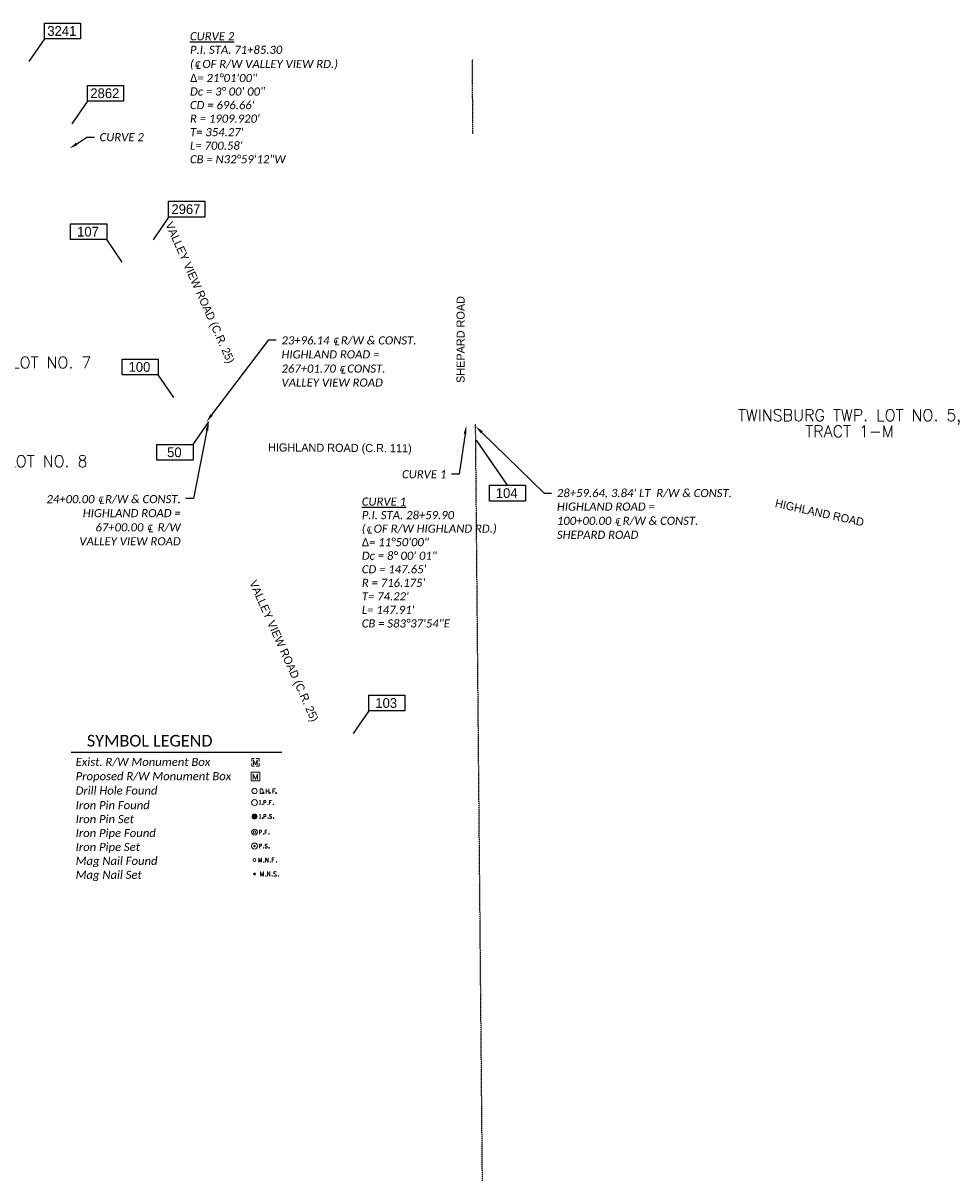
# Model space of a CAD drawing. Header units: feet. Extents: x 2241949 to 2247044, y 594775 to 596931.
# Tile 3 of 3: x 2245437 to 2247044, y 594935 to 596931. Entities that reach past the tile are written whole.
import ezdxf
from ezdxf import colors
from ezdxf.entities.mleader import LeaderData, LeaderLine
from ezdxf.enums import TextEntityAlignment as Align
from ezdxf.math import Vec2, Vec3

# ---------------------------------------------------------------- set-up
doc = ezdxf.new("R2010")
doc.units = ezdxf.units.FT
doc.header["$MEASUREMENT"] = 0
doc.linetypes.add('DASHED2', pattern=[0.375, 0.25, -0.125])
doc.linetypes.add('OhDOT_USTN3', pattern=[0.22, 0.165, -0.055])
doc.layers.add('A_VPORTS', color=6, linetype='Continuous', plot=False)
for name, color, linetype in [('DV_X_Lot_Line', 2, 'OhDOT_USTN3'), ('DV_X_Text', 7, 'Continuous'), ('GE_P_CL_Text', 7, 'Continuous'), ('SH_Text', 7, 'Continuous'), ('SV_P_Control_Cells_Set', 7, 'Continuous'), ('SV_P_Mon_Cells_Set', 7, 'Continuous'), ('SV_X_Control_Cells_Found', 7, 'Continuous'), ('SV_X_Mon_Cells_Found', 7, 'Continuous'), ('SV_X_Text_Monrefs', 1, 'DASHED2'), ('text', 7, 'Continuous')]:
    doc.layers.add(name, color=color, linetype=linetype)
doc.styles.add('P_Slanted_Normal', font='calibrii.ttf', dxfattribs={"height": 0.14})
doc.styles.add('P_Straight_Title', font='calibri.ttf', dxfattribs={"height": 0.2})
doc.styles.add('ROMANS', font='ROMANS.shx', dxfattribs={"height": 2.4})
doc.styles.add('Slanted-Normal', font='font31.shx', dxfattribs={"height": 0.14})

# ---------------------------------------------------------------- blocks, each defined once
blk = doc.blocks.new('DHOLE')
at = {"layer": 'SV_X_Control_Cells_Found', "color": 2, "linetype": 'Continuous', "lineweight": 0}
for p, q in [((0.2, -0.041), (0.2, 0.039)), ((0.244, -0.041), (0.244, 0.039)), ((0.313, -0.041), (0.313, 0.039)), ((0.313, 0.039), (0.359, 0.039)), ((0.313, 0), (0.346, 0)), ((0.2, -0.001), (0.244, -0.001))]:
    blk.add_line(p, q, dxfattribs=at)
at = {"layer": 'SV_X_Control_Cells_Found', "color": 2, "linetype": 'Continuous', "lineweight": 0, "flags": 128}
blk.add_lwpolyline([(0.126, 0.039), (0.098, 0.039), (0.098, -0.041), (0.126, -0.041)], dxfattribs=at)
at = {"layer": 'SV_X_Control_Cells_Found', "color": 2, "linetype": 'Continuous', "lineweight": 0}
for centre, radius in [((0, 0), 0.045), ((0.157, -0.035), 0.007), ((0.264, -0.035), 0.007), ((0.371, -0.035), 0.007)]:
    blk.add_circle(centre, radius, dxfattribs=at)
at = {"layer": 'SV_X_Control_Cells_Found', "color": 2, "linetype": 'Continuous', "lineweight": 0, "extrusion": (0, 0, -1)}
blk.add_arc((-0.101, -0.001), 0.0474, 122.5148, 237.4852, dxfattribs=at)
blk = doc.blocks.new('MONBX')
at = {"layer": 'SV_X_Mon_Cells_Found', "color": 7, "linetype": 'Continuous', "lineweight": 0, "flags": 128}
for points in [[(-0.075, 0.019), (-0.075, 0.075), (-0.019, 0.075)], [(-0.037, -0.05), (-0.037, 0.05), (0, -0.05), (0.037, 0.05), (0.037, -0.05)], [(0.018, 0.075), (0.075, 0.075), (0.075, 0.019)], [(-0.019, -0.075), (-0.075, -0.075), (-0.075, -0.019)], [(0.075, -0.019), (0.075, -0.075), (0.018, -0.075)]]:
    blk.add_lwpolyline(points, dxfattribs=at)
blk = doc.blocks.new('IPF')
at = {"layer": 'SV_X_Mon_Cells_Found', "color": 7, "linetype": 'Continuous', "lineweight": 0, "flags": 128}
for points in [[(0.101, 0.04), (0.118, 0.04)], [(0.11, -0.04), (0.11, 0.04)], [(0.188, -0.04), (0.188, 0.04), (0.214, 0.04), (0.217, 0.039), (0.221, 0.038), (0.223, 0.037), (0.224, 0.036), (0.226, 0.032), (0.228, 0.029), (0.229, 0.024), (0.229, 0.017), (0.229, 0.014), (0.227, 0.01), (0.225, 0.006), (0.223, 0.004), (0.221, 0.003), (0.219, 0.002), (0.214, 0.001), (0.188, 0.001)], [(0.338, 0.04), (0.3, 0.04), (0.3, -0.04)], [(0.3, 0.001), (0.327, 0.001)], [(0.101, -0.04), (0.118, -0.04)], [(0.157, -0.029), (0.16, -0.029), (0.162, -0.031), (0.164, -0.033), (0.164, -0.036), (0.162, -0.039), (0.16, -0.04), (0.157, -0.04), (0.156, -0.039), (0.154, -0.036), (0.154, -0.033), (0.156, -0.031), (0.157, -0.029)], [(0.27, -0.029), (0.273, -0.029), (0.274, -0.031), (0.276, -0.033), (0.276, -0.036), (0.274, -0.039), (0.273, -0.04), (0.27, -0.04), (0.268, -0.039), (0.267, -0.036), (0.267, -0.033), (0.268, -0.031), (0.27, -0.029)], [(0.377, -0.029), (0.38, -0.029), (0.382, -0.031), (0.383, -0.033), (0.383, -0.036), (0.382, -0.039), (0.38, -0.04), (0.377, -0.04), (0.376, -0.039), (0.374, -0.036), (0.374, -0.033), (0.376, -0.031), (0.377, -0.029)]]:
    blk.add_lwpolyline(points, dxfattribs=at)
at = {"layer": 'SV_X_Mon_Cells_Found', "color": 7, "linetype": 'Continuous', "lineweight": 0}
blk.add_circle((0, 0), 0.06, dxfattribs=at)
blk = doc.blocks.new('IPIPE')
at = {"layer": 'SV_X_Mon_Cells_Found', "color": 7, "linetype": 'Continuous', "lineweight": 0, "flags": 128}
for points in [[(0.1, -0.04), (0.1, 0.04), (0.126, 0.04), (0.129, 0.039), (0.133, 0.038), (0.135, 0.037), (0.136, 0.036), (0.138, 0.032), (0.14, 0.029), (0.141, 0.024), (0.141, 0.017), (0.141, 0.014), (0.14, 0.01), (0.137, 0.006), (0.135, 0.004), (0.133, 0.003), (0.131, 0.002), (0.126, 0.001), (0.1, 0.001)], [(0.25, 0.04), (0.212, 0.04), (0.212, -0.04)], [(0.212, 0.001), (0.239, 0.001)], [(0.182, -0.029), (0.185, -0.029), (0.186, -0.031), (0.188, -0.033), (0.188, -0.036), (0.186, -0.039), (0.185, -0.04), (0.182, -0.04), (0.18, -0.039), (0.179, -0.036), (0.179, -0.033), (0.18, -0.031), (0.182, -0.029)], [(0.289, -0.029), (0.292, -0.029), (0.294, -0.031), (0.296, -0.033), (0.296, -0.036), (0.294, -0.039), (0.292, -0.04), (0.289, -0.04), (0.288, -0.039), (0.286, -0.036), (0.286, -0.033), (0.288, -0.031), (0.289, -0.029)]]:
    blk.add_lwpolyline(points, dxfattribs=at)
at = {"layer": 'SV_X_Mon_Cells_Found', "color": 7, "linetype": 'Continuous', "lineweight": 0}
for radius in [0.06, 0.0247]:
    blk.add_circle((0, 0), radius, dxfattribs=at)
blk = doc.blocks.new('IPIPES')
at = {"layer": 'SV_P_Mon_Cells_Set', "linetype": 'Continuous', "lineweight": 0}
h = blk.add_hatch(color=7, dxfattribs=at)
edge = h.paths.add_edge_path()
edge.add_arc((0, 0), 0.025, 0, 360)
at = {"layer": 'SV_P_Mon_Cells_Set', "color": 7, "linetype": 'Continuous', "lineweight": 0, "flags": 128}
for points in [[(0.1, -0.04), (0.1, 0.04), (0.127, 0.04), (0.129, 0.039), (0.133, 0.038), (0.135, 0.037), (0.137, 0.036), (0.139, 0.032), (0.14, 0.029), (0.142, 0.024), (0.142, 0.017), (0.141, 0.014), (0.14, 0.01), (0.138, 0.006), (0.135, 0.004), (0.134, 0.003), (0.131, 0.002), (0.127, 0.001), (0.1, 0.001)], [(0.251, 0.034), (0.25, 0.036), (0.248, 0.037), (0.243, 0.039), (0.237, 0.04), (0.232, 0.04), (0.231, 0.04), (0.224, 0.038), (0.218, 0.034), (0.214, 0.029), (0.213, 0.024), (0.213, 0.02), (0.214, 0.015), (0.218, 0.011), (0.248, -0.008), (0.251, -0.01), (0.252, -0.013), (0.253, -0.017), (0.253, -0.02), (0.253, -0.024), (0.252, -0.027), (0.251, -0.03), (0.25, -0.032), (0.249, -0.034), (0.247, -0.036), (0.246, -0.037), (0.244, -0.039), (0.242, -0.039), (0.237, -0.04), (0.229, -0.04), (0.224, -0.039), (0.217, -0.034), (0.213, -0.031)], [(0.182, -0.029), (0.185, -0.029), (0.187, -0.031), (0.188, -0.033), (0.188, -0.036), (0.187, -0.039), (0.185, -0.04), (0.182, -0.04), (0.181, -0.039), (0.179, -0.036), (0.179, -0.033), (0.181, -0.031), (0.182, -0.029)], [(0.291, -0.029), (0.294, -0.029), (0.296, -0.031), (0.298, -0.033), (0.298, -0.036), (0.296, -0.039), (0.294, -0.04), (0.291, -0.04), (0.29, -0.039), (0.288, -0.036), (0.288, -0.033), (0.29, -0.031), (0.291, -0.029)]]:
    blk.add_lwpolyline(points, dxfattribs=at)
at = {"layer": 'SV_P_Mon_Cells_Set', "color": 7, "linetype": 'Continuous', "lineweight": 13}
blk.add_circle((0, 0), 0.06, dxfattribs=at)
blk = doc.blocks.new('IPS')
at = {"layer": 'SV_P_Mon_Cells_Set', "linetype": 'Continuous', "lineweight": 0}
h = blk.add_hatch(color=2, dxfattribs=at)
edge = h.paths.add_edge_path()
edge.add_arc((0, 0), 0.06, 0, 360)
at = {"layer": 'SV_P_Mon_Cells_Set', "color": 2, "linetype": 'Continuous', "lineweight": 0, "flags": 128}
for points in [[(0.101, 0.04), (0.119, 0.04)], [(0.11, -0.04), (0.11, 0.04)], [(0.188, -0.04), (0.188, 0.04), (0.214, 0.04), (0.217, 0.039), (0.221, 0.038), (0.223, 0.037), (0.224, 0.036), (0.227, 0.033), (0.228, 0.029), (0.229, 0.024), (0.229, 0.017), (0.229, 0.014), (0.228, 0.01), (0.226, 0.006), (0.223, 0.004), (0.222, 0.003), (0.219, 0.002), (0.214, 0.001), (0.188, 0.001)], [(0.338, 0.034), (0.337, 0.036), (0.336, 0.037), (0.331, 0.039), (0.325, 0.04), (0.32, 0.04), (0.319, 0.04), (0.311, 0.038), (0.305, 0.034), (0.302, 0.029), (0.3, 0.024), (0.3, 0.021), (0.302, 0.016), (0.306, 0.011), (0.336, -0.008), (0.339, -0.01), (0.34, -0.013), (0.341, -0.017), (0.341, -0.02), (0.341, -0.024), (0.34, -0.027), (0.339, -0.03), (0.338, -0.032), (0.337, -0.034), (0.335, -0.036), (0.334, -0.037), (0.331, -0.039), (0.33, -0.039), (0.325, -0.04), (0.317, -0.04), (0.312, -0.039), (0.305, -0.034), (0.3, -0.03)], [(0.101, -0.04), (0.119, -0.04)], [(0.158, -0.029), (0.16, -0.029), (0.162, -0.03), (0.164, -0.033), (0.164, -0.036), (0.162, -0.039), (0.16, -0.04), (0.158, -0.04), (0.156, -0.039), (0.154, -0.036), (0.154, -0.033), (0.156, -0.03), (0.158, -0.029)], [(0.27, -0.029), (0.273, -0.029), (0.275, -0.03), (0.276, -0.033), (0.276, -0.036), (0.275, -0.039), (0.273, -0.04), (0.27, -0.04), (0.268, -0.039), (0.267, -0.036), (0.267, -0.033), (0.268, -0.03), (0.27, -0.029)], [(0.379, -0.029), (0.382, -0.029), (0.384, -0.03), (0.385, -0.033), (0.385, -0.036), (0.384, -0.039), (0.382, -0.04), (0.379, -0.04), (0.378, -0.039), (0.376, -0.036), (0.376, -0.033), (0.378, -0.03), (0.379, -0.029)]]:
    blk.add_lwpolyline(points, dxfattribs=at)
blk = doc.blocks.new('MONBXP')
at = {"layer": 'SV_P_Mon_Cells_Set', "color": 7, "linetype": 'Continuous', "lineweight": 13, "flags": 128}
for points in [[(-0.075, 0.075), (0.075, 0.075), (0.075, -0.075), (-0.075, -0.075), (-0.075, 0.075)], [(-0.037, -0.05), (-0.037, 0.05), (0, -0.05), (0.037, 0.05), (0.037, -0.05)]]:
    blk.add_lwpolyline(points, dxfattribs=at)
blk = doc.blocks.new('MNAIL')
at = {"layer": 'SV_X_Control_Cells_Found', "color": 7, "linetype": 'Continuous', "lineweight": 0, "flags": 128}
for points in [[(0.072, -0.04), (0.072, 0.04), (0.097, -0.04), (0.122, 0.04), (0.122, -0.04)], [(0.191, -0.04), (0.191, 0.04), (0.232, -0.04), (0.232, 0.04)], [(0.339, 0.04), (0.301, 0.04), (0.301, -0.04)], [(0.301, 0.001), (0.328, 0.001)], [(0.16, -0.03), (0.163, -0.03), (0.165, -0.031), (0.166, -0.034), (0.166, -0.037), (0.165, -0.039), (0.163, -0.04), (0.16, -0.04), (0.159, -0.039), (0.157, -0.037), (0.157, -0.034), (0.159, -0.031), (0.16, -0.03)], [(0.271, -0.03), (0.274, -0.03), (0.275, -0.031), (0.277, -0.034), (0.277, -0.037), (0.275, -0.039), (0.274, -0.04), (0.271, -0.04), (0.269, -0.039), (0.268, -0.037), (0.268, -0.034), (0.269, -0.031), (0.271, -0.03)], [(0.378, -0.03), (0.381, -0.03), (0.383, -0.031), (0.385, -0.034), (0.385, -0.037), (0.383, -0.039), (0.381, -0.04), (0.378, -0.04), (0.377, -0.039), (0.375, -0.037), (0.375, -0.034), (0.377, -0.031), (0.378, -0.03)]]:
    blk.add_lwpolyline(points, dxfattribs=at)
at = {"layer": 'SV_X_Control_Cells_Found', "color": 7, "linetype": 'Continuous', "lineweight": 0}
blk.add_circle((0, 0), 0.0249, dxfattribs=at)
blk = doc.blocks.new('MNAILS')
at = {"layer": 'SV_P_Control_Cells_Set', "linetype": 'Continuous', "lineweight": 0}
h = blk.add_hatch(color=7, dxfattribs=at)
edge = h.paths.add_edge_path()
edge.add_arc((0, 0), 0.0249, 0, 360)
at = {"layer": 'SV_P_Control_Cells_Set', "color": 7, "linetype": 'Continuous', "lineweight": 0, "flags": 128}
for points in [[(0.105, -0.04), (0.105, 0.04), (0.13, -0.04), (0.154, 0.04), (0.154, -0.04)], [(0.223, -0.04), (0.223, 0.04), (0.264, -0.04), (0.264, 0.04)], [(0.372, 0.034), (0.371, 0.036), (0.369, 0.037), (0.364, 0.039), (0.358, 0.04), (0.354, 0.04), (0.352, 0.04), (0.345, 0.038), (0.339, 0.034), (0.335, 0.029), (0.334, 0.024), (0.334, 0.02), (0.335, 0.015), (0.339, 0.011), (0.37, -0.008), (0.372, -0.01), (0.373, -0.013), (0.375, -0.017), (0.375, -0.02), (0.374, -0.024), (0.373, -0.027), (0.372, -0.03), (0.371, -0.032), (0.37, -0.034), (0.369, -0.036), (0.367, -0.038), (0.365, -0.039), (0.363, -0.039), (0.358, -0.04), (0.35, -0.04), (0.345, -0.039), (0.338, -0.034), (0.334, -0.031)], [(0.193, -0.029), (0.195, -0.029), (0.197, -0.031), (0.199, -0.033), (0.199, -0.036), (0.197, -0.039), (0.195, -0.04), (0.193, -0.04), (0.191, -0.039), (0.189, -0.036), (0.189, -0.033), (0.191, -0.031), (0.193, -0.029)], [(0.303, -0.029), (0.306, -0.029), (0.308, -0.031), (0.31, -0.033), (0.31, -0.036), (0.308, -0.039), (0.306, -0.04), (0.303, -0.04), (0.302, -0.039), (0.3, -0.036), (0.3, -0.033), (0.302, -0.031), (0.303, -0.029)], [(0.413, -0.029), (0.415, -0.029), (0.417, -0.031), (0.419, -0.033), (0.419, -0.036), (0.417, -0.039), (0.415, -0.04), (0.413, -0.04), (0.411, -0.039), (0.409, -0.036), (0.409, -0.033), (0.411, -0.031), (0.413, -0.029)]]:
    blk.add_lwpolyline(points, dxfattribs=at)

msp = doc.modelspace()

# ---------------------------------------------------------------- linework, layer by layer
at = {"layer": 'A_VPORTS'}
for points, elevation in [([(2245474, 596930.7), (2245536.4, 596930.7), (2245536.4, 596903.4), (2245474, 596903.4)], 1046.4), ([(2245548.1, 596823.5), (2245610.4, 596823.5), (2245610.4, 596796.2), (2245548.1, 596796.2)], 1045.3), ([(2245687.8, 596623.7), (2245750.1, 596623.7), (2245750.1, 596596.4), (2245687.8, 596596.4)], 1043.5), ([(2245519.1, 596584.8), (2245581.4, 596584.8), (2245581.4, 596557.6), (2245519.1, 596557.6)], 1042.3), ([(2245607.7, 596351.6), (2245670, 596351.6), (2245670, 596324.3), (2245607.7, 596324.3)], 1044.3), ([(2245667.9, 596204.5), (2245730.2, 596204.5), (2245730.2, 596177.2), (2245667.9, 596177.2)], 1045.4), ([(2246240.5, 596134.2), (2246302.8, 596134.2), (2246302.8, 596106.9), (2246240.5, 596106.9)], 1062.4), ([(2246032.9, 595772.4), (2246095.2, 595772.4), (2246095.2, 595745.2), (2246032.9, 595745.2)], 1062.7)]:
    msp.add_lwpolyline(points, close=True, dxfattribs=dict(at, elevation=elevation))
at = {"layer": 'A_VPORTS', "flags": 128}
for points, elevation in [([(2245474, 596903.4), (2245447.3, 596864.5)], 1046.4), ([(2245548.1, 596796.2), (2245521.4, 596757.3)], 1045.3), ([(2245687.8, 596596.4), (2245661.1, 596557.5)], 1043.5), ([(2245608.2, 596518.7), (2245581.4, 596557.6)], 1042.3), ([(2245696.8, 596285.4), (2245670, 596324.3)], 1044.3), ([(2245730.2, 596204.5), (2245757, 596243.4)], 1045.4), ([(2246271.6, 596134.2), (2246218.2, 596212)], 1062.4), ([(2246032.9, 595745.2), (2246006.1, 595706.3)], 1062.7)]:
    msp.add_lwpolyline(points, dxfattribs=dict(at, elevation=elevation))
at = {"layer": 'DV_X_Lot_Line'}
for p, q in [((2246212.3, 596739.8), (2246211.2, 596867.2)), ((2246228.6, 594935.3), (2246216.8, 596239.8))]:
    msp.add_line(p, q, dxfattribs=at)
at = {"layer": 'GE_P_CL_Text', "color": 7}
msp.add_line((2245520.3, 595674.1), (2245883.3, 595674.1), dxfattribs=at)

# ---------------------------------------------------------------- block references
at = {"layer": 'SV_X_Text_Monrefs', "xscale": 100.0000001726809, "yscale": 100.0000001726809, "zscale": 100.0000001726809}
for name, p in [('MNAIL', (2245836, 595488.3, 3534245.5)), ('MNAILS', (2245836, 595464.2, 3534245.5))]:
    msp.add_blockref(name, p, dxfattribs=at)
at = {"layer": 'text'}
for name, p, xscale, yscale, zscale in [('MONBX', (2245837.5, 595656.6, 3534245.5), 85.71420014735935, 85.71420014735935, 85.71420014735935), ('MONBXP', (2245837.5, 595632.1, 3534245.5), 100.0000001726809, 100.0000001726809, 100.0000001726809), ('DHOLE', (2245836, 595607.2, 3534245.5), 100.0000001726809, 100.0000001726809, 100.0000001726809), ('IPF', (2245836, 595587.3, 3534245.5), 86.00000014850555, 86.00000014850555, 86.00000014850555), ('IPS', (2245836, 595563.3, 3534245.5), 86.00000014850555, 86.00000014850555, 86.00000014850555), ('IPIPE', (2245836, 595536.3, 3534245.5), 85.71420014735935, 85.71420014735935, 85.71420014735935), ('IPIPES', (2245836, 595512.3, 3534245.5), 85.71420014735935, 85.71420014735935, 85.71420014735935)]:
    msp.add_blockref(name, p, dxfattribs=dict(at, xscale=xscale, yscale=yscale, zscale=zscale))

# ---------------------------------------------------------------- texts
at = {"layer": 'A_VPORTS', "char_height": 16.8, "width": 16.8, "attachment_point": 5, "style": 'Slanted-Normal'}
for s, insert in [('3241', (2245504, 596917.1, 1046.4)), ('2862', (2245578.1, 596809.8, 1045.3)), ('2967', (2245717.8, 596610, 1043.5)), ('107', (2245549.1, 596571.2, 1042.3)), ('100', (2245637.7, 596338, 1044.3)), ('50', (2245697.9, 596190.9, 1045.4)), ('104', (2246270.4, 596120.6, 1062.4)), ('103', (2246062.8, 595758.8, 1062.7))]:
    msp.add_mtext(s, dxfattribs=dict(at, insert=insert))
at = {"layer": 'DV_X_Text', "style": 'ROMANS'}
for s, p in [('MACEDONIA TWP. LOT NO. 7', (2245367.4, 596335.8)), ('TWINSBURG TWP. LOT NO. 5,', (2246861.1, 596244.9)), ('TRACT 1-M', (2246861.1, 596217.2)), ('MACEDONIA TWP. LOT NO. 8', (2245360.9, 596165.6))]:
    msp.add_text(s, height=20, dxfattribs=at).set_placement(p, align=Align.CENTER)
at = {"layer": 'GE_P_CL_Text', "color": 7, "char_height": 14, "attachment_point": 7, "style": 'P_Slanted_Normal'}
for s, insert, width in [('{\\LCURVE 2\\P}P.I. STA. 71+85.30\\P({\\fISOCPEUR|b0|i1|c0|p34;\\H1.08333x;\\C256;℄} OF R/W VALLEY VIEW RD.) \\P{\\Fgreekc|c0;Δ}= 21°01\'00"\\PDc = 3%%D 00\' 00" \\PCD = 696.66\' \\PR = 1909.920\' \\PT= 354.27\' \\PL= 700.58\'\\PCB = N32°59\'12"W', (2245724.8, 596689), 488.955), ('{\\LCURVE 1\\P}P.I. STA. 28+59.90 \\P({\\fISOCPEUR|b0|i1|c0|p34;℄} OF R/W HIGHLAND RD.) \\P{\\Fgreekc|c0;Δ}= 11°50\'00"\\PDc = 8%%D 00\' 01" \\PCD = 147.65\' \\PR = 716.175\' \\PT= 74.22\' \\PL= 147.91\'\\PCB = S83°37\'54"E', (2246020.8, 595888.9), 297.513)]:
    msp.add_mtext(s, dxfattribs=dict(at, insert=insert, width=width))
at = {"layer": 'SH_Text', "style": 'P_Straight_Title'}
msp.add_text('SYMBOL LEGEND', height=20, dxfattribs=at).set_placement((2245655.4, 595693.9, 3534245.5), align=Align.MIDDLE_CENTER)
at = {"layer": 'SH_Text', "char_height": 14, "attachment_point": 1, "style": 'P_Slanted_Normal'}
for s, insert, width, rotation in [('{\\fLatha|b0|i0|c0|p34;VALLEY VIEW ROAD (C.R. 25)}', (2245694.9, 596589.9), 312.016, 294), ('{\\fLatha|b0|i0|c0|p34;SHEPARD ROAD}', (2246183.9, 596310.5), 177.52, 89.9362), ('{\\fLatha|b0|i0|c0|p34;HIGHLAND ROAD (C.R. 111)}', (2245859.3, 596206.5), 284.819, 359.6466), ('{\\fLatha|b0|i0|c0|p34;HIGHLAND ROAD}', (2246734.8, 596110.5), 177.52, 347.601), ('{\\fLatha|b0|i0|c0|p34;VALLEY VIEW ROAD (C.R. 25)}', (2245839.4, 595972.3), 312.016, 294)]:
    msp.add_mtext(s, dxfattribs=dict(at, insert=insert, width=width, rotation=rotation))
at = {"layer": 'text', "style": 'P_Slanted_Normal'}
for s, p in [('Exist. R/W Monument Box', (2245527.8, 595657.4, 3534245.5)), ('Proposed R/W Monument Box', (2245527.8, 595632.8, 3534245.5)), ('Drill Hole Found', (2245527.8, 595608, 3534245.5)), ('Iron Pin Found', (2245527.8, 595582.8, 3534245.5)), ('Iron Pin Set', (2245527.8, 595558.8, 3534245.5)), ('Iron Pipe Found', (2245527.8, 595534.8, 3534245.5)), ('Iron Pipe Set', (2245527.8, 595510.8, 3534245.5)), ('Mag Nail Found', (2245527.8, 595486.8, 3534245.5)), ('Mag Nail Set', (2245527.8, 595462.8, 3534245.5))]:
    msp.add_text(s, height=14, dxfattribs=at).set_placement(p, align=Align.MIDDLE_LEFT)

# ---------------------------------------------------------------- leaders
at = {"layer": 'SH_Text'}
ml = msp.add_multileader_mtext('Standard', dxfattribs=at)
ml.set_content('CURVE 2', color=256, style='P_Slanted_Normal')
ml.set_leader_properties()
ml.build(insert=Vec2(0, 0))
ml.multileader.update_dxf_attribs({"dogleg_length": 0.36, "arrow_head_size": 15, "scale": 100})
ctx = ml.context
ctx.base_point, ctx.scale, ctx.char_height, ctx.arrow_head_size, ctx.landing_gap_size, ctx.plane_origin = Vec3(2245560, 596734.1), 100, 14, 15, 9, Vec3(2245174.3, 596674.3)
notes = []
notes.append((ctx, [(0, (1, 1, 0), (2245547.1, 596734.1), (1, 0), 12.9, [(0, [(2245517.1, 596714.5)], 0, [])])]))
ctx.mtext.insert, ctx.mtext.flow_direction = Vec3(2245569, 596741.2), 5
ml = msp.add_multileader_mtext('Standard', dxfattribs=at)
ml.set_content('23+96.14 {\\fISOCPEUR|b0|i1|c0|p34;\\H1.08333x;℄} R/W & CONST. \\PHIGHLAND ROAD =\\P267+01.70 {\\fISOCPEUR|b0|i1|c0|p34;\\H1.08333x;℄} CONST.\\PVALLEY VIEW ROAD ', color=256, style='P_Slanted_Normal')
ml.set_leader_properties()
ml.build(insert=Vec2(0, 0))
ml.multileader.update_dxf_attribs({"dogleg_length": 0.36, "arrow_head_size": 15, "scale": 100})
ctx = ml.context
ctx.base_point, ctx.scale, ctx.char_height, ctx.arrow_head_size, ctx.landing_gap_size, ctx.plane_origin = Vec3(2245873.4, 596385), 100, 14, 15, 9, Vec3(2246574.6, 595822.9)
notes.append((ctx, [(0, (1, 1, 0), (2245860.5, 596385), (1, 0), 12.9, [(0, [(2245753.1, 596243.4)], 0, [])])]))
ctx.mtext.insert, ctx.mtext.flow_direction = Vec3(2245882.4, 596392.1), 5
ml = msp.add_multileader_mtext('Standard', dxfattribs=at)
ml.set_content('24+00.00 {\\fISOCPEUR|b0|i1|c0|p34;\\H1.08333x;℄\\fMS Shell Dlg 2|b0|i1|c0|p0;\\H0.65385x; }R/W & CONST. \\PHIGHLAND ROAD =\\P67+00.00 {\\fISOCPEUR|b0|i1|c0|p34;\\H1.08333x;℄}  R/W\\PVALLEY VIEW ROAD ', color=256, style='P_Slanted_Normal')
ml.set_leader_properties()
ml.build(insert=Vec2(0, 0))
ml.multileader.update_dxf_attribs({"dogleg_length": 0.36, "arrow_head_size": 15, "scale": 100})
ctx = ml.context
ctx.base_point, ctx.scale, ctx.char_height, ctx.arrow_head_size, ctx.landing_gap_size, ctx.plane_origin = Vec3(2245459.8, 596111.4), 100, 14, 15, 9, Vec3(2246578.4, 595822.9)
ctx.text_align_type = 2
notes.append((ctx, [(1, (1, 1, 0), (2245730.8, 596111.4), (-1, 0), 12.9, [(0, [(2245757, 596243.4)], 0, [])])]))
ctx.mtext.insert, ctx.mtext.alignment, ctx.mtext.flow_direction = Vec3(2245708.8, 596118.5), 3, 5
ml = msp.add_multileader_mtext('Standard', dxfattribs=at)
ml.set_content('CURVE 1', color=256, style='P_Slanted_Normal')
ml.set_leader_properties()
ml.build(insert=Vec2(0, 0))
ml.multileader.update_dxf_attribs({"dogleg_length": 0.36, "arrow_head_size": 15, "scale": 100})
ctx = ml.context
ctx.base_point, ctx.scale, ctx.char_height, ctx.arrow_head_size, ctx.landing_gap_size, ctx.plane_origin = Vec3(2246083.6, 596153.1), 100, 14, 15, 9, Vec3(2245932.8, 596080.1)
ctx.text_align_type = 2
notes.append((ctx, [(1, (1, 1, 0), (2246188.4, 596153.1), (-1, 0), 12.9, [(0, [(2246200.9, 596237.5)], 0, [])])]))
ctx.mtext.insert, ctx.mtext.alignment, ctx.mtext.flow_direction = Vec3(2246166.4, 596160.2), 3, 5
ml = msp.add_multileader_mtext('Standard', dxfattribs=at)
ml.set_content("28+59.64, 3.84' LT  R/W & CONST. \\PHIGHLAND ROAD =\\P100+00.00 {\\fISOCPEUR|b0|i1|c0|p34;\\H1.08333x;℄} R/W & CONST. \\PSHEPARD ROAD ", color=256, style='P_Slanted_Normal')
ml.set_leader_properties()
ml.build(insert=Vec2(0, 0))
ml.multileader.update_dxf_attribs({"dogleg_length": 0.36, "arrow_head_size": 15, "scale": 100})
ctx = ml.context
ctx.base_point, ctx.scale, ctx.char_height, ctx.arrow_head_size, ctx.landing_gap_size, ctx.plane_origin = Vec3(2246347.9, 596120.7), 100, 14, 15, 9, Vec3(2247038.3, 595815.4)
notes.append((ctx, [(0, (1, 1, 0), (2246334.9, 596120.7), (1, 0), 12.9, [(0, [(2246216.8, 596235.9)], 0, [])])]))
ctx.mtext.insert, ctx.mtext.flow_direction = Vec3(2246356.9, 596127.8), 5
for ctx, leaders in notes:
    for number, flags, end, landing, length, lines in leaders:
        leader = LeaderData()
        leader.index, (leader.has_last_leader_line, leader.has_dogleg_vector, leader.attachment_direction) = number, flags
        leader.last_leader_point, leader.dogleg_vector, leader.dogleg_length = Vec3(end), Vec3(landing), length
        for number, points, colour, breaks in lines:
            line = LeaderLine()
            line.index, line.vertices, line.color, line.breaks = number, Vec3.list(points), colors.encode_raw_color(colour), breaks
            leader.lines.append(line)
        ctx.leaders.append(leader)

doc.saveas('drawing.dxf')
